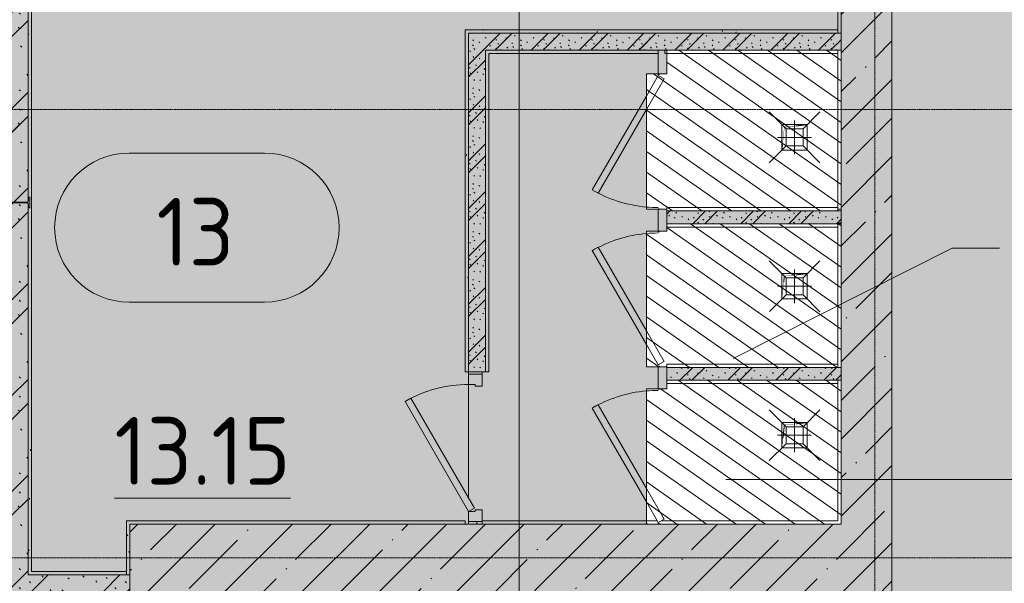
# Model space of a CAD drawing. Header units: millimetres. Extents: x -10358 to 171177, y -7314 to 134351.
# Tile 104 of 206: x 126620 to 132434, y 11550 to 14880. Entities that reach past the tile are written whole.
import ezdxf

# ---------------------------------------------------------------- set-up
doc = ezdxf.new("R2010")
doc.units = ezdxf.units.MM
doc.linetypes.add('3_ Штрих_ 1 х 1 мм', pattern=[2, 1, -1])
doc.linetypes.add('4_ Штрихпунктир_ 10 х 2 мм', pattern=[14, 10, -2, 0, -2])
for name, color, linetype, lineweight in [('A-AREA-IDEN', 7, 'Continuous', 5), ('A-DETL', 7, 'Continuous', 15), ('A-DETL-GENF', 7, 'Continuous', 13), ('A-DOOR', 7, 'Continuous', 13), ('A-DOOR-FRAM', 7, 'Continuous', 13), ('A-FLOR', 7, 'Continuous', 13), ('A-WALL', 7, 'Continuous', 13), ('A-WALL-PATT', 7, 'Continuous', 13), ('I-WALL', 7, 'Continuous', 13), ('M-EQPM', 7, 'Continuous', 13), ('P-SANR-FIXT', 7, 'Continuous', 13), ('S-COLS', 7, 'Continuous', 15), ('S-GRID', 7, 'Continuous', 5)]:
    doc.layers.add(name, color=color, linetype=linetype, lineweight=lineweight)
doc.styles.add('GOST Common_2', font='GOST_Common.ttf', dxfattribs={"height": 400})
pattern_1 = [(0, (0, 0), (406.4, 101.6), [6.706, -298.094, 6.706, -298.094, -1625.6]), (0, (0, 0), (406.4, 101.6), [-609.6, 6.706, -602.894, 6.706, -298.094, -711.2]), (0, (0, 0), (406.4, 101.6), [-1524, 6.706, -196.494, 6.706, -501.294]), (120, (152.4, 50.8), (-291.18818, 301.152724), [6.706, -298.094, 6.706, -298.094, -1625.6]), (120, (152.4, 50.8), (-291.18818, 301.152724), [-609.6, 6.706, -602.894, 6.706, -298.094, -711.2]), (120, (152.4, 50.8), (-291.18818, 301.152724), [-1524, 6.706, -196.494, 6.706, -501.294]), (240, (203.2, 254), (-115.21182, -402.752724), [6.706, -298.094, 6.706, -298.094, -1625.6]), (240, (203.2, 254), (-115.21182, -402.752724), [-609.6, 6.706, -602.894, 6.706, -298.094, -711.2]), (240, (203.2, 254), (-115.21182, -402.752724), [-1524, 6.706, -196.494, 6.706, -501.294])]
pattern_2 = [(45, (0, 0), (-228.0985, 228.0985), []), (45, (228.1, 0), (-228.0985, 228.0985), [403.225, -80.645, 6.706, -73.939])]
pattern_3 = [(135, (300.56, 377.28), (-565.6854, 6e-14), [10, -790]), (135, (349.8, 474.73), (-565.6854, 6e-14), [10, -790]), (135, (423.93, 473.06), (-565.6854, 6e-14), [10, -790]), (135, (229.92, 447.9), (-565.6854, 6e-14), [10, -790]), (135, (155.08, 447.9), (-565.6854, 6e-14), [10, -790]), (135, (114.9, 369.03), (-565.6854, 6e-14), [10, -790]), (135, (132.43, 285.8), (-565.6854, 6e-14), [10, -790]), (135, (214.66, 322), (-565.6854, 6e-14), [10, -790]), (135, (198.16, 261.88), (-565.6854, 6e-14), [10, -790]), (135, (45.2, 272.9), (-565.6854, 6e-14), [10, -790]), (135, (42.32, 336.16), (-565.6854, 6e-14), [10, -790]), (135, (92.26, 192.24), (-565.6854, 6e-14), [10, -790]), (135, (7.07, 149.2), (-565.6854, 6e-14), [10, -790]), (135, (80.6, 95.1), (-565.6854, 6e-14), [10, -790]), (135, (79.53, 36.94), (-565.6854, 6e-14), [10, -790]), (135, (153.87, 74.56), (-565.6854, 6e-14), [10, -790]), (135, (228.35, 124.8), (-565.6854, 6e-14), [10, -790]), (135, (279.75, 180.4), (-565.6854, 6e-14), [10, -790]), (135, (282.9, 31.63), (-565.6854, 6e-14), [10, -790]), (135, (377.38, 53.45), (-565.6854, 6e-14), [10, -790]), (135, (352.28, 102.7), (-565.6854, 6e-14), [10, -790]), (135, (354.05, 0), (-565.6854, 6e-14), [10, -790]), (135, (553.23, 16.45), (-565.6854, 6e-14), [10, -790]), (135, (542.38, 63.45), (-565.6854, 6e-14), [10, -790]), (135, (536.58, 239.3), (-565.6854, 6e-14), [10, -790]), (135, (475.85, 203.9), (-565.6854, 6e-14), [10, -790]), (135, (475.85, 316.54), (-565.6854, 6e-14), [10, -790]), (135, (520.8, 408.7), (-565.6854, 6e-14), [10, -790]), (135, (551.1, 470.8), (-565.6854, 6e-14), [10, -790]), (135, (235.25, 537.93), (-565.6854, 6e-14), [10, -790]), (135, (407.25, 547.65), (-565.6854, 6e-14), [10, -790]), (135, (94.5, 558.6), (-565.6854, 6e-14), [10, -790]), (135, (46.4, 532.3), (-565.6854, 6e-14), [10, -790]), (135, (85.56, 465.04), (-565.6854, 6e-14), [10, -790]), (135, (355.53, 181.14), (-565.6854, 6e-14), [10, -790]), (135, (362.23, 243.6), (-565.6854, 6e-14), [10, -790]), (135, (413.45, 344.1), (-565.6854, 6e-14), [10, -790]), (135, (286.3, 273.25), (-565.6854, 6e-14), [10, -790]), (135, (423.02, 263.72), (-565.6854, 6e-14), [10, -790]), (135, (162.94, 190.2), (-565.6854, 6e-14), [10, -790]), (135, (470.25, 120.93), (-565.6854, 6e-14), [10, -790]), (135, (484.48, 9.78), (-565.6854, 6e-14), [10, -790]), (45, (0, 212.13), (-565.6854, 0), []), (45, (212.13, 0), (-565.6854, 0), []), (45, (353.55, 0), (-565.6854, 0), []), (45, (0, 353.55), (-565.6854, 0), [])]
pattern_4 = [(135, (150.28, 188.64), (-282.8427, 3e-14), [6.706, -393.294]), (135, (174.9, 237.36), (-282.8427, 3e-14), [6.706, -393.294]), (135, (211.96, 236.53), (-282.8427, 3e-14), [6.706, -393.294]), (135, (114.96, 223.96), (-282.8427, 3e-14), [6.706, -393.294]), (135, (77.54, 223.96), (-282.8427, 3e-14), [6.706, -393.294]), (135, (57.44, 184.52), (-282.8427, 3e-14), [6.706, -393.294]), (135, (66.21, 142.9), (-282.8427, 3e-14), [6.706, -393.294]), (135, (107.33, 161), (-282.8427, 3e-14), [6.706, -393.294]), (135, (99.08, 130.94), (-282.8427, 3e-14), [6.706, -393.294]), (135, (22.6, 136.46), (-282.8427, 3e-14), [6.706, -393.294]), (135, (21.16, 168.08), (-282.8427, 3e-14), [6.706, -393.294]), (135, (46.13, 96.12), (-282.8427, 3e-14), [6.706, -393.294]), (135, (3.54, 74.6), (-282.8427, 3e-14), [6.706, -393.294]), (135, (40.3, 47.56), (-282.8427, 3e-14), [6.706, -393.294]), (135, (39.77, 18.47), (-282.8427, 3e-14), [6.706, -393.294]), (135, (76.94, 37.28), (-282.8427, 3e-14), [6.706, -393.294]), (135, (114.18, 62.4), (-282.8427, 3e-14), [6.706, -393.294]), (135, (139.87, 90.2), (-282.8427, 3e-14), [6.706, -393.294]), (135, (141.44, 15.82), (-282.8427, 3e-14), [6.706, -393.294]), (135, (188.69, 26.73), (-282.8427, 3e-14), [6.706, -393.294]), (135, (176.14, 51.36), (-282.8427, 3e-14), [6.706, -393.294]), (135, (177.03, 0), (-282.8427, 3e-14), [6.706, -393.294]), (135, (276.61, 8.22), (-282.8427, 3e-14), [6.706, -393.294]), (135, (271.19, 31.72), (-282.8427, 3e-14), [6.706, -393.294]), (135, (268.29, 119.65), (-282.8427, 3e-14), [6.706, -393.294]), (135, (237.92, 101.95), (-282.8427, 3e-14), [6.706, -393.294]), (135, (237.92, 158.27), (-282.8427, 3e-14), [6.706, -393.294]), (135, (260.4, 204.35), (-282.8427, 3e-14), [6.706, -393.294]), (135, (275.54, 235.4), (-282.8427, 3e-14), [6.706, -393.294]), (135, (117.62, 268.96), (-282.8427, 3e-14), [6.706, -393.294]), (135, (203.62, 273.83), (-282.8427, 3e-14), [6.706, -393.294]), (135, (47.24, 279.3), (-282.8427, 3e-14), [6.706, -393.294]), (135, (23.2, 266.16), (-282.8427, 3e-14), [6.706, -393.294]), (135, (42.78, 232.52), (-282.8427, 3e-14), [6.706, -393.294]), (135, (177.76, 90.57), (-282.8427, 3e-14), [6.706, -393.294]), (135, (181.12, 121.8), (-282.8427, 3e-14), [6.706, -393.294]), (135, (206.73, 172.06), (-282.8427, 3e-14), [6.706, -393.294]), (135, (143.14, 136.62), (-282.8427, 3e-14), [6.706, -393.294]), (135, (211.51, 131.86), (-282.8427, 3e-14), [6.706, -393.294]), (135, (81.47, 95.1), (-282.8427, 3e-14), [6.706, -393.294]), (135, (235.13, 60.46), (-282.8427, 3e-14), [6.706, -393.294]), (135, (242.24, 4.89), (-282.8427, 3e-14), [6.706, -393.294]), (45, (0, 106.07), (-282.8427, 0), []), (45, (106.07, 0), (-282.8427, 0), []), (45, (176.78, 0), (-282.8427, 0), []), (45, (0, 176.78), (-282.8427, 0), [])]

# ---------------------------------------------------------------- blocks, each defined once
blk = doc.blocks.new('Наметкина 10_РД_АР_П_Отделка_R21_rvt-1-Маркировочный план-схема -1 этажа на отм_-5_600')
at = {"layer": 'A-WALL-PATT', "lineweight": 5}
h = blk.add_hatch(dxfattribs=at)
h.set_pattern_fill('FP_16', color=256, style=0, pattern_type=2)
h.set_pattern_definition(pattern_1)
h.paths.add_polyline_path([(126670.5, 13804.6), (126672.7, 13809.9), (126672.7, 13832), (126680, 13832), (126679.9, 13768), (126672.7, 13768), (126670.6, 13803.7)])
h.paths.add_polyline_path([(126670, 11620), (126690, 11620), (126690, 16000), (126670, 16000), (126670, 12330.4)])
h = blk.add_hatch(dxfattribs=at)
h.set_pattern_fill('FP_16', color=256, style=0, pattern_type=2)
h.set_pattern_definition(pattern_1)
h.paths.add_polyline_path([(131450, 14800), (131470, 14800), (131470, 16000), (131450, 16000), (131450, 14820)])
h = blk.add_hatch(dxfattribs=at)
h.set_pattern_fill('FP_16', color=256, style=0, pattern_type=2)
h.set_pattern_definition(pattern_1)
h.paths.add_polyline_path([(129270, 12800), (129270, 14820), (129250, 14820), (129250, 12800)])
h = blk.add_hatch(dxfattribs=at)
h.set_pattern_fill('FP_16', color=256, style=0, pattern_type=2)
h.set_pattern_definition(pattern_1)
h.paths.add_polyline_path([(129270, 14800), (131450, 14800), (131450, 14820), (129270, 14820)])
h = blk.add_hatch(dxfattribs=at)
h.set_pattern_fill('FP_16', color=256, style=0, pattern_type=2)
h.set_pattern_definition(pattern_1)
h.paths.add_polyline_path([(127270, 11600), (127269.8, 11920), (127250, 11920), (127250, 11600)])
at = {"layer": 'A-WALL'}
for p, q in [((126670, 16000), (126670, 13804.4)), ((131450, 16000), (131450, 14800)), ((131470, 14800), (131470, 16000)), ((126690, 11620), (126690, 15980)), ((129270, 14820), (129250, 14820)), ((129250, 14820), (129250, 12800)), ((131450, 14820), (129270, 14820)), ((129270, 12800), (129270, 14800)), ((129270, 14800), (131450, 14800)), ((131450, 14800), (131450, 14820)), ((131450, 14800), (131470, 14800)), ((130390, 14700), (129370, 14700)), ((129370, 14700), (129370, 14680)), ((129370, 14680), (129370, 12800)), ((129390, 14680), (130390, 14680)), ((129390, 12800), (129390, 14680)), ((130390, 14680), (130390, 14700)), ((130440, 14700), (130430, 14700)), ((130430, 14700), (130430, 14680)), ((130430, 14680), (130440, 14680)), ((131450, 14700), (130440, 14700)), ((130440, 14680), (131450, 14680)), ((131470, 14700), (131450, 14700)), ((131450, 14700), (131450, 13760)), ((131450, 14680), (131450, 14700)), ((131470, 13760), (131470, 14700)), ((126670, 13796.1), (126670, 11620)), ((131450, 13770), (130440, 13770)), ((130440, 13770), (130440, 13760)), ((130440, 13760), (130440, 13750)), ((130440, 13750), (131450, 13750)), ((131450, 13750.2), (131450, 13770)), ((131450, 13760), (131470, 13760)), ((131450, 13675), (130440, 13675)), ((130440, 13675), (130440, 13655)), ((131470, 13680), (131450, 13680)), ((131450, 13680), (131450, 13675)), ((131450, 13674.1), (131450, 12825.1)), ((131450, 13655), (131450, 13674.1)), ((131470, 13675), (131470, 13680)), ((131470, 12825), (131470, 13675)), ((130440, 13655), (131450, 13655)), ((129250, 12800), (129270, 12800)), ((129370, 12800), (129390, 12800)), ((131450, 12845), (130440, 12845)), ((130440, 12845), (130440, 12830)), ((130440, 12830), (130440, 12825)), ((130440, 12825), (131450, 12825)), ((131450, 12825.1), (131450, 12845)), ((131450, 12825), (131470, 12825)), ((131450, 12750), (130440, 12750)), ((130440, 12750), (130440, 12730)), ((131470, 12750), (131450, 12750)), ((131450, 12749), (131450, 11920)), ((131450, 12730), (131450, 12749)), ((131470, 11900), (131470, 12750)), ((130440, 12730), (131450, 12730)), ((127270, 11920), (127250, 11920)), ((127250, 11920), (127250, 11600)), ((129250, 11920), (127270, 11920)), ((129250, 11900), (129250, 11920)), ((130320, 11920), (129350, 11920)), ((130384.2, 11920), (130320, 11920)), ((131450, 11920), (130407.3, 11920)), ((127270, 11600), (127270, 11900)), ((127270, 11900), (129250, 11900)), ((129320, 11915), (129320, 11900)), ((129320, 11900), (130320, 11900)), ((130320, 11900), (131450, 11900)), ((131450, 11900), (131470, 11900)), ((126670, 11620), (126670, 11600)), ((126670, 11600), (127250, 11600)), ((127250, 11620), (126690, 11620)), ((127250, 11600), (127250, 11620)), ((127250, 11600), (127270, 11600))]:
    blk.add_line(p, q, dxfattribs=at)
blk = doc.blocks.new('АР_Дверь однопольная - 800х2100h_650__душевые-6019282-Маркировочный план-схема -1 этажа на отм_-5_600')
at = {"layer": 'A-DOOR'}
for p, q in [((-285.5, 415), (-305.5, 380.4)), ((268.8, 95), (-285.5, 415)), ((-305.5, 380.4), (188.8, 95)), ((188.8, 95), (370, -9.6)), ((390, 25), (268.8, 95)), ((370, -9.6), (390, 25))]:
    blk.add_line(p, q, dxfattribs=at)
at = {"layer": 'A-DOOR', "lineweight": 5}
for start, end in [(150, 174.83187), (174.83187, 180)]:
    blk.add_arc((390, 25), 780, start, end, dxfattribs=at)
at = {"layer": 'A-DOOR-FRAM'}
for p, q in [((-395, 25), (-400, 25)), ((-395, 20), (-400, 20)), ((395, 25), (400, 25)), ((395, 20), (400, 20))]:
    blk.add_line(p, q, dxfattribs=at)
blk = doc.blocks.new('АР_Дверь однопольная - 800х2100h_650__душевые-6019181-Маркировочный план-схема -1 этажа на отм_-5_600')
at = {"layer": 'A-DOOR'}
for p, q in [((285.5, 415), (-268.8, 95)), ((305.5, 380.4), (285.5, 415)), ((-188.8, 95), (305.5, 380.4)), ((-268.8, 95), (-390, 25)), ((-370, -9.6), (-188.8, 95)), ((-390, 25), (-370, -9.6))]:
    blk.add_line(p, q, dxfattribs=at)
at = {"layer": 'A-DOOR', "lineweight": 5}
for start, end in [(5.16813, 30), (360, 5.16813)]:
    blk.add_arc((-390, 25), 780, start, end, dxfattribs=at)
at = {"layer": 'A-DOOR-FRAM'}
for p, q in [((-395, 25), (-400, 25)), ((-395, 20), (-400, 20)), ((395, 25), (400, 25)), ((395, 20), (400, 20))]:
    blk.add_line(p, q, dxfattribs=at)
blk = doc.blocks.new('АР_Дверь однопольная - 900х2100h_750__служебные-4823609-Маркировочный план-схема -1 этажа на отм_-5_600')
at = {"layer": 'A-DOOR'}
for p, q in [((274.5, 425), (-375, 50)), ((294.5, 390.4), (274.5, 425)), ((-355, 15.4), (294.5, 390.4)), ((-375, 50), (-355, 15.4))]:
    blk.add_line(p, q, dxfattribs=at)
at = {"layer": 'A-DOOR', "lineweight": 5}
blk.add_arc((-375, 50), 750, 360, 30, dxfattribs=at)
at = {"layer": 'A-DOOR-FRAM'}
for p, q in [((-435, 50), (-450, 50)), ((-375, 50), (-435, 50)), ((-435, 50), (-435, -30)), ((-375, 10), (-375, 50)), ((-365, 10), (-375, 10)), ((-365, -30), (-365, 10)), ((375, 10), (365, 10)), ((365, 10), (365, -30)), ((435, 50), (375, 50)), ((375, 50), (375, 10)), ((435, -30), (435, 50)), ((435, 50), (450, 50)), ((-435, -30), (-450, -30)), ((-435, -30), (-365, -30)), ((365, -30), (435, -30)), ((435, -30), (450, -30))]:
    blk.add_line(p, q, dxfattribs=at)
blk = doc.blocks.new('АР_Канал вертикальный прямоугольный - ВК-5405369-Маркировочный план-схема -1 этажа на отм_-5_600')
at = {"layer": 'A-DETL-GENF', "linetype": '3_ Штрих_ 1 х 1 мм'}
for p, q in [((75, 75), (-75, 75)), ((-75, 75), (-75, -75)), ((75, 75), (-75, 75)), ((-75, 75), (-75, -75)), ((-75, -75), (-60, 60)), ((-75, -75), (-60, 60)), ((-60, 60), (75, 75)), ((-60, 60), (75, 75)), ((75, -75), (75, 75)), ((-75, -75), (75, -75))]:
    blk.add_line(p, q, dxfattribs=at)
at = {"layer": 'M-EQPM'}
for p, q in [((-75, -75), (-75, 75)), ((-75, 75), (75, 75)), ((75, 75), (75, -75)), ((75, -75), (-75, -75))]:
    blk.add_line(p, q, dxfattribs=at)
blk = doc.blocks.new('АР_Трап - 100-100-V124-Маркировочный план-схема -1 этажа на отм_-5_600')
at = {"layer": 'P-SANR-FIXT'}
for p, q in [((-50, 50), (-150, 150)), ((50, 50), (150, 150)), ((0, -100), (0, 100)), ((-100, 0), (100, 0)), ((-50, -50), (-50, 50)), ((50, 50), (-50, 50)), ((50, -50), (50, 50)), ((-50, -50), (-150, -150)), ((-50, -50), (50, -50)), ((50, -50), (150, -150))]:
    blk.add_line(p, q, dxfattribs=at)
blk = doc.blocks.new('АР_Трап - 100-100-V146-Маркировочный план-схема -1 этажа на отм_-5_600')
at = {"layer": 'P-SANR-FIXT'}
for p, q in [((-50, 50), (-150, 150)), ((50, 50), (150, 150)), ((0, -100), (0, 100)), ((-100, 0), (100, 0)), ((-50, -50), (-50, 50)), ((50, 50), (-50, 50)), ((50, -50), (50, 50)), ((-50, -50), (-148.8, -148.8)), ((-50, -50), (50, -50)), ((50, -50), (150, -150))]:
    blk.add_line(p, q, dxfattribs=at)
blk = doc.blocks.new('А-Двутавр_12 - Двутавр_12К-7378908-Маркировочный план-схема -1 этажа на отм_-5_600')
at = {"layer": 'S-COLS'}
for p, q in [((32, 120), (-32, 120)), ((-32, 120), (-32, 112.7)), ((32, 112.7), (32, 120)), ((-32, 112.7), (-9.9, 112.7)), ((-2.4, 105.2), (-2.4, 14.8)), ((2.4, 14.8), (2.4, 105.2)), ((9.9, 112.7), (32, 112.7)), ((-9.9, 7.3), (-32, 7.3)), ((-32, 7.3), (-32, 0)), ((-32, 0), (32, 0)), ((32, 7.3), (9.9, 7.3)), ((32, 0), (32, 7.3))]:
    blk.add_line(p, q, dxfattribs=at)
for centre, start, end in [((-9.9, 105.2), 0, 90), ((9.9, 105.2), 90, 180), ((-9.9, 14.8), 270, 0), ((9.9, 14.8), 180, 270)]:
    blk.add_arc(centre, 7.5, start, end, dxfattribs=at)
blk = doc.blocks.new('Марка помещения _Номер_ - 2 мм-68851-Маркировочный план-схема -1 этажа на отм_-5_600')
at = {"layer": 'A-AREA-IDEN'}
for p, q in [((-2.027, 2.21), (1.973, 2.21)), ((-2.027, -2.19), (1.973, -2.19))]:
    blk.add_line(p, q, dxfattribs=at)
for centre, start, end in [((-2.027, 0.01), 90, 270), ((1.973, 0.01), 270, 90)]:
    blk.add_arc(centre, 2.2, start, end, dxfattribs=at)

msp = doc.modelspace()

# ---------------------------------------------------------------- hatches: boundary and pattern name
at = {"layer": 'A-DETL-GENF', "lineweight": 5, "true_color": 0x808080}
h = msp.add_hatch(dxfattribs=at)
h.set_pattern_fill('FP_17', color=8, style=0, pattern_type=2)
h.set_pattern_definition([(145, (0, 0), (-57.357644, -81.915204), [])])
h.paths.add_polyline_path([(130440, 11900), (131470, 11900), (131470, 12750), (130440, 12750), (130440, 12700), (130320, 12700), (130320, 11900), (130424.6, 11900)])
h.paths.add_polyline_path([(130440, 12825), (131470, 12825), (131470, 13675), (130440, 13675), (130440, 13630), (130320, 13630), (130320, 12830), (130440, 12830)])
h.paths.add_polyline_path([(131116.4, 13750), (131470, 13750), (131470, 14700), (130440, 14699.8), (130440, 14560), (130320, 14560), (130320, 13760), (130440, 13760), (130440, 13750)])
h.paths.add_polyline_path([(130440, 17700), (131470, 17700), (131470, 18650), (130440, 18650), (130440, 18600), (130320, 18600), (130320, 17800), (130440, 17800), (130440, 17720)])
h.paths.add_polyline_path([(131470, 18725), (131470, 19675), (130440, 19675), (130440, 19600), (130320, 19600), (130320, 18800), (130440, 18800), (130440, 18725), (131456.5, 18725)])
h.paths.add_polyline_path([(131463.2, 19750), (131470, 19750), (131470, 20800), (130440, 20800), (130440, 20600), (130320, 20600), (130320, 19800), (130440, 19800), (130440, 19750), (131450, 19750)])
h.paths.add_polyline_path([(131116.4, 20900), (131470, 20900), (131470, 22035), (130440, 22035), (130440, 21925), (130320, 21925), (130320, 21125), (130440, 21125), (130440, 20900)])
h.paths.add_polyline_path([(131470, 22150), (131470, 23090), (130440, 23090), (130440, 22975), (130320, 22975), (130320, 22175), (130440, 22175), (130440, 22150), (131458.5, 22150)])
h.paths.add_polyline_path([(131120, 23165), (131470, 23165), (131470, 24125), (130440, 24125), (130440, 24025), (130320, 24025), (130320, 23225), (130440, 23225), (130440, 23165), (131116.4, 23165)])
h.paths.add_polyline_path([(125195.4, 32000), (125320, 32000), (125320, 32070), (125520, 32070), (125520, 33100), (124425, 33100), (124425, 32070), (124520, 32070), (124520, 32000), (124614.5, 32000)])
h.paths.add_polyline_path([(124320, 32000), (124330, 32000), (124330, 32070), (124350, 32071.8), (124350, 33100), (123440, 33100), (123440, 32070), (123530, 32070), (123530, 32000), (124285.4, 32000)])
h.paths.add_polyline_path([(123225.4, 32000), (123350, 32000), (123350, 32070), (123365, 32070), (123365, 33100), (122455, 33100), (122455, 32070), (122550, 32070), (122550, 32000), (122740.1, 32000)])
h.paths.add_polyline_path([(122370, 32000), (122370, 32070), (122380, 32070), (122380, 33100), (121470, 33100), (121470, 32070), (121570, 32070), (121570, 32000), (122360, 32000)])
h.paths.add_polyline_path([(126486.3, 41038.4), (127220, 41038.4), (127220, 42788.4), (125545, 42788.4), (125545, 41038.4), (126454.9, 41038.4)])
h.paths.add_polyline_path([(19375, 43200), (21000, 43200), (21000, 44300), (20325, 44300), (20325, 44800), (19250, 44800), (19250, 43200), (19355, 43200)])
h.paths.add_polyline_path([(34325, 43245), (34923.4, 43246.6), (34923.4, 44280), (33775, 44280), (33775, 43245), (33907.5, 43245)])
h.paths.add_polyline_path([(108528.4, 44153.4), (109460, 44153.4), (109460, 45903.4), (107785, 45903.4), (107785, 44153.4)])
h.paths.add_polyline_path([(7180, 44740), (7200, 44740), (7200, 46490), (6100, 46490), (6100, 44740), (7040, 44740)])
h.paths.add_polyline_path([(123420, 47063.4), (123420, 48400), (122170, 48400), (122170, 47063.4), (123400, 47063.4)])
h.paths.add_polyline_path([(21150, 52800), (22025, 52800), (22025, 54550), (20275, 54550), (20275, 52800), (21090, 52800)])
h.paths.add_polyline_path([(125380, 53538.4), (127055, 53538.4), (127055, 55288.4), (125380, 55288.4), (125380, 54200)])
h.paths.add_polyline_path([(121065, 53538.4), (121065, 55288.4), (119390, 55288.4), (119390, 53538.4), (120270, 53538.4)])
h.paths.add_polyline_path([(113505, 53538.4), (115180, 53538.4), (115180, 55288.4), (113505, 55288.4), (113505, 53603.3)])
h.paths.add_polyline_path([(145075, 60500), (146145, 60500), (146145, 62225), (145075, 62225), (145075, 62100), (144395, 62100), (144395, 60500)])
h.paths.add_polyline_path([(7350, 61250), (7510, 61250), (7510, 62630), (7350, 62630), (7350, 63000), (6354.7, 63000), (6352.9, 62620), (6302.7, 62620), (6307.2, 62627.8), (6100, 62630), (6100, 61250), (7300, 61250)])
h.paths.add_polyline_path([(107840.3, 64938.4), (109460, 64938.4), (109460, 66688.4), (107785, 66688.4), (107785, 64938.4)])
h.paths.add_polyline_path([(48600, 68900), (49975, 68900), (49975, 70650), (48225, 70650), (48225, 68900)])
h.paths.add_polyline_path([(131116.4, 70675), (132225, 70675), (132225, 72425), (130867.5, 72425), (130867.5, 70675)])
h.paths.add_polyline_path([(125770, 70675), (127135, 70675), (127135, 72425), (125385, 72425), (125385, 70675)])
h.paths.add_polyline_path([(113405, 70688.4), (115080, 70688.4), (115080, 72438.4), (113405, 72438.4), (113405, 71111.7)])
h.paths.add_polyline_path([(15400, 77150), (16125, 77150), (16125, 78400), (14375, 78400), (14375, 77150)])
h.paths.add_polyline_path([(127270, 77350), (127860, 77350), (127860, 78375), (126110, 78375), (126110, 77350), (127260, 77350)])
h.paths.add_polyline_path([(145076.9, 80125), (146175, 80125), (146175, 81875), (145075, 81875), (145075, 80125)])
h.paths.add_polyline_path([(118020, 80850), (118670, 80850), (118670, 81920), (117295, 81920), (117295, 80850)])
h.paths.add_polyline_path([(100403.3, 82725), (101625, 82725), (101625, 84475), (99875, 84475), (99875, 82725), (99908.8, 82725)])
h.paths.add_polyline_path([(142220, 84375), (142220, 86125), (141120, 86125), (141120, 84375)])
h.paths.add_polyline_path([(17425, 93330), (18875, 93330), (18875, 95080), (17125, 95080), (17125, 93330), (17175, 93330)])
h.paths.add_polyline_path([(3100, 93330), (4850, 93330), (4850, 95080), (3100, 95080), (3100, 93595)])
h.paths.add_polyline_path([(139145, 94100), (139145, 95850), (137395, 95850), (137395, 94100), (138420, 94100)])
h.paths.add_polyline_path([(123745, 94100), (123745, 95850), (121995, 95850), (121995, 94100), (122740.1, 94100)])
h.paths.add_polyline_path([(111345, 94100), (111345, 95850), (109595, 95850), (109595, 94100), (110726.4, 94100)])
h.paths.add_polyline_path([(47353.4, 101150), (48280, 101150), (48280, 102700), (46600, 102700), (46600, 102075), (46700, 102075), (46700, 101150)])
h.paths.add_polyline_path([(64875, 101550), (64900, 101550), (64900, 102700), (63200, 102700), (63200, 101550), (64106, 101550)])
h.paths.add_polyline_path([(53020, 103865), (54480, 103865), (54480, 105615), (53000, 105615), (53000, 103865)])
h.paths.add_polyline_path([(62696.1, 108325), (63075, 108325), (63075, 109000), (62800, 109000), (62800, 109400), (63075, 109400), (63074.6, 110075), (61325, 110075), (61325, 108325), (62200, 108325)])
h.paths.add_polyline_path([(48725, 108325), (50475, 108325), (50475, 110075), (48725, 110075), (48725, 109400), (48800, 109400), (48800, 109000), (48725, 109000), (48725, 108815.6)])
h.paths.add_polyline_path([(128375, 109025), (128375, 110775), (126625, 110775), (126625, 109025), (128324.3, 109025)])
h.paths.add_polyline_path([(111100, 109025), (112175, 109025), (112175, 110775), (110425, 110775), (110425, 109025)])
h.paths.add_polyline_path([(86125, 109025), (87875, 109025), (87875, 110775), (86125, 110775), (86125, 109106.9)])
h.paths.add_polyline_path([(32800, 109025), (33380, 109025), (33380, 110775), (31630, 110775), (31630, 109025), (32580, 109025)])
h.paths.add_polyline_path([(9575, 109025), (9575, 110775), (7825, 110775), (7825, 109025)])
h.paths.add_polyline_path([(54965, 121680), (54965, 123430), (53215, 123430), (53215, 121680), (53830, 121680)])
at = {"layer": 'A-DETL-GENF', "true_color": 0xffffff}
h = msp.add_hatch(color=7, dxfattribs=at)
h.paths.add_polyline_path([(104300, -900), (133020, -900), (133020, 33900), (143920, 33900), (143920, 61561.8), (102310, 61561.8), (102310, 35400), (102285, 35400), (102285, 35550), (102135, 35550), (102135, 35400), (102110, 35400), (102110, 61561.8), (98370, 61561.8), (98370, 58200.1), (98170, 58200.1), (98170, 61561.8), (95628.4, 61561.8), (95628.4, 34000), (104300, 34000), (104300, -100)])
h.paths.add_polyline_path([(130320, 11900), (130320, 12700), (130440, 12700), (130440, 12750), (131470, 12750), (131470, 11900), (130440, 11900)])
h.paths.add_polyline_path([(131470, 12825), (130440, 12825), (130440, 12830), (130320, 12830), (130320, 13630), (130440, 13630), (130440, 13675), (131470, 13675), (131470, 12830)])
h.paths.add_polyline_path([(131116.4, 13750), (130440, 13750), (130440, 13760), (130320, 13760), (130320, 14560), (130440, 14560), (130440, 14700), (131470, 14700), (131470, 13750)])
h.paths.add_polyline_path([(113170, 15800), (112970, 15800), (112970, 37800), (108900, 37800), (108900, 38000), (113170, 38000), (113170, 17169.3)])
h.paths.add_polyline_path([(113145, 15825), (113145, 15975), (112995, 15975), (112995, 15825)])
h.paths.add_polyline_path([(128913, 16161), (128905.2, 16165.5), (128903, 16206), (128897.7, 16208.2), (128803, 16206), (128800.8, 16200.7), (128800.8, 16165.5), (128793, 16161), (128793, 16213), (128913, 16213), (128913, 16181.9)])
h.paths.add_polyline_path([(130440, 17700), (130440, 17800), (130320, 17800), (130320, 18600), (130440, 18600), (130440, 18650), (131470, 18650), (131470, 17700), (131116.4, 17700)])
h.paths.add_polyline_path([(129360, 17898), (129352.2, 17902.5), (129350, 17943), (129344.7, 17945.2), (129250, 17943), (129247.8, 17937.7), (129247.8, 17902.5), (129240, 17898), (129240, 17950), (129360, 17948.8), (129360, 17918.9)])
h.paths.add_polyline_path([(131116.4, 18725), (130440, 18725), (130440, 18800), (130320, 18800), (130320, 19600), (130440, 19600), (130440, 19675), (131470, 19675), (131470, 18725), (131424.8, 18725)])
h.paths.add_polyline_path([(131470, 19750), (130440, 19750), (130440, 19800), (130320, 19800), (130320, 20600), (130440, 20600), (130440, 20800), (131470, 20800), (131470, 19800)])
h.paths.add_polyline_path([(131116.4, 20900), (130440, 20900), (130440, 21125), (130320, 21125), (130320, 21925), (130440, 21925), (130440, 22035), (131470, 22035), (131470, 20900), (131372.5, 20900)])
h.paths.add_polyline_path([(131470, 22150), (130440, 22150), (130440, 22175), (130320, 22175), (130320, 22975), (130440, 22975), (130440, 23090), (131470, 23090), (131470, 22175)])
h.paths.add_polyline_path([(130457.1, 23165), (130440, 23165), (130440, 23225), (130320, 23225), (130320, 24025), (130440, 24025), (130440, 24125), (131470, 24125), (131470, 23165), (131116.4, 23165)])
h.paths.add_polyline_path([(129250, 23875), (129240, 23875), (129240, 23927), (129247.8, 23922.5), (129250, 23882), (129255.3, 23879.8), (129350, 23882), (129352.2, 23887.3), (129354.2, 23923.7), (129360, 23927), (129360, 23875), (129252.9, 23875)])
h.paths.add_polyline_path([(121707.7, 30870), (121668, 30870), (121672.5, 30877.8), (121713, 30880), (121715.2, 30885.3), (121713, 30980), (121707.7, 30982.2), (121671.3, 30984.2), (121668, 30990), (121720, 30990), (121720, 30870), (121713, 30870)])
h.paths.add_polyline_path([(124520, 32000), (124520, 32070), (124425, 32070), (124425, 33100), (125520, 33100), (125520, 32070), (125320, 32070), (125320, 32000), (124614.5, 32000)])
h.paths.add_polyline_path([(121664.5, 32000), (121570, 32000), (121570, 32070), (121470, 32070), (121470, 33100), (122380, 33100), (122380, 32070), (122370, 32070), (122370, 32000), (122066.7, 32000)])
h.paths.add_polyline_path([(123305.4, 32000), (122550, 32000), (122550, 32070), (122455, 32070), (122455, 33100), (123365, 33100), (123365, 32070), (123350, 32070), (123350, 32000), (123340, 32000)])
h.paths.add_polyline_path([(124322, 32000), (123530, 32000), (123530, 32070), (123440, 32070), (123440, 33100), (124350, 33100), (124350, 32070), (124330, 32070), (124330, 32000)])
h.paths.add_polyline_path([(121220, 35000), (121220, 35000), (120808.3, 35000)])
h.paths.add_polyline_path([(113145, 37825), (113145, 37975), (112995, 37975), (112995, 37825)])
h.paths.add_polyline_path([(132505, 39135), (132305, 39135), (132305, 61215), (132505, 61215), (132505, 46202.2)])
h.paths.add_polyline_path([(127398.3, 39190.7), (127286, 39243), (127355.8, 39392.8), (126966.1, 39574.5), (126966.1, 39962.1), (126904.7, 39962.1), (126904.7, 39673), (126780.8, 39673), (126780.8, 39985.7), (126552.4, 39985.7), (126537.5, 39956), (126514.1, 39930), (126486.3, 39911.7), (126456.8, 39901.2), (126420, 39898.8), (126391, 39903.7), (126360.6, 39917.2), (126334.6, 39937.9), (126314.7, 39964.5), (126302.1, 39995.2), (126297.7, 40028.2), (126302.1, 40062.4), (126314.7, 40093.4), (126334.6, 40120.1), (126360.6, 40140.9), (126391, 40154.4), (126421.7, 40160), (126454.9, 40157.6), (126488.1, 40145.7), (126514.1, 40128.6), (126797.1, 40128.6), (126832.2, 40191.7), (126886.7, 40256.9), (126930.7, 40296.7), (126991.4, 40335.8), (127057.7, 40364.4), (127139.9, 40382.7), (127202.8, 40387.2), (127271.7, 40381.3), (127341.7, 40363.5), (127407.8, 40334.6), (127468.4, 40295.1), (127521.6, 40246.4), (127566.2, 40189.6), (127604.2, 40116.9), (127626.8, 40046.7), (127637.3, 39987.1), (127638, 39914.9), (127626.8, 39843.5), (127598.4, 39763.8), (127566.2, 39705), (127527.2, 39653.4), (127474.8, 39603.6), (127415.1, 39563.1), (127349.5, 39532.9), (127513.7, 39438.1), (127492.5, 39392.8)])
h.paths.add_polyline_path([(127192.7, 39625.4), (127263.6, 39632.8), (127325, 39652.2), (127372.5, 39676.5), (127421.9, 39715.7), (127468.4, 39773.9), (127493.4, 39819), (127512.7, 39879.1), (127519.9, 39941.8), (127512.7, 40011.6), (127493.4, 40072.8), (127462.8, 40128.5), (127429.1, 40170.8), (127372.2, 40216.3), (127315.3, 40245.4), (127265.5, 40261.2), (127199.8, 40268), (127139.9, 40262.9), (127079.3, 40245.4), (127023.3, 40216.3), (126974, 40176.9), (126933.4, 40128.6), (127070, 40128.6), (127070, 39652.2), (127130, 39632.8), (127149.4, 39630.5)])
h.paths.add_polyline_path([(127202.8, 41038.4), (125545, 41038.4), (125545, 42788.4), (127220, 42788.4), (127220, 41038.4)])
h.paths.add_polyline_path([(109460, 44153.4), (107785, 44153.4), (107785, 45903.4), (109460, 45903.4), (109460, 44285)])
h.paths.add_polyline_path([(122170, 47063.4), (122170, 48400), (123420, 48400), (123420, 47063.4), (122740.1, 47063.4)])
h.paths.add_polyline_path([(132375, 49325), (132480, 49325), (132480, 49475), (132330, 49475), (132330, 49325)])
h.paths.add_polyline_path([(125770, 53538.4), (125380, 53538.4), (125380, 55288.4), (127055, 55288.4), (127055, 53538.4), (125884.2, 53538.4)])
h.paths.add_polyline_path([(113530.6, 53538.4), (113505, 53538.4), (113505, 55288.4), (115180, 55288.4), (115180, 53538.4), (114382.5, 53538.4)])
h.paths.add_polyline_path([(120270, 53538.4), (119390, 53538.4), (119390, 55288.4), (121065, 55288.4), (121065, 53538.4)])
h.paths.add_polyline_path([(97870, 58200), (97870.1, 58207), (97878, 58207), (97878, 58325), (97885, 58325), (97885, 58200)])
h.paths.add_polyline_path([(97805, 58200), (97805, 58325), (97812, 58325), (97812, 58207), (97820, 58207), (97820, 58200)])
at = {"layer": 'A-WALL-PATT', "lineweight": 5}
h = msp.add_hatch(dxfattribs=at)
h.set_pattern_fill('FP_1', color=256, style=0, pattern_type=2)
h.set_pattern_definition(pattern_2)
h.paths.add_polyline_path([(131470, 7850), (131770, 7850), (131770, 35400), (131470, 35400), (131470, 7859)])
h = msp.add_hatch(dxfattribs=at)
h.set_pattern_fill('FP_6', color=256, style=0, pattern_type=2)
h.set_pattern_definition(pattern_3)
h.paths.add_polyline_path([(126670, 11600), (126670, 13795.6), (126665.2, 13797.6), (126570, 13795.4), (126570, 11600)])
h.paths.add_polyline_path([(126574.8, 13802.4), (126670, 13804.6), (126670, 16000), (126570, 16000), (126570, 13804.4)])
h = msp.add_hatch(dxfattribs=at)
h.set_pattern_fill('FP_7', color=256, style=0, pattern_type=2)
h.set_pattern_definition(pattern_4)
h.paths.add_polyline_path([(129270, 14700), (131470, 14700), (131470, 14800), (129270, 14800), (129270, 14749.9)])
h = msp.add_hatch(dxfattribs=at)
h.set_pattern_fill('FP_7', color=256, style=0, pattern_type=2)
h.set_pattern_definition(pattern_4)
h.paths.add_polyline_path([(129370, 12800), (129370, 14700), (129270, 14700), (129270, 12800)])
h = msp.add_hatch(dxfattribs=at)
h.set_pattern_fill('FP_7', color=256, style=0, pattern_type=2)
h.set_pattern_definition(pattern_4)
h.paths.add_polyline_path([(131116.4, 13675), (131470, 13675), (131470, 13750), (130440, 13750), (130440, 13675)])
h = msp.add_hatch(dxfattribs=at)
h.set_pattern_fill('FP_7', color=256, style=0, pattern_type=2)
h.set_pattern_definition(pattern_4)
h.paths.add_polyline_path([(131470, 12750), (131470, 12825), (130440, 12825), (130440, 12750), (131116.4, 12750)])
h = msp.add_hatch(dxfattribs=at)
h.set_pattern_fill('FP_1', color=256, style=0, pattern_type=2)
h.set_pattern_definition(pattern_2)
h.paths.add_polyline_path([(129670.2, 11500), (129670.2, 11900), (127270, 11900), (127270, 11500), (129370, 11500)])
h = msp.add_hatch(dxfattribs=at)
h.set_pattern_fill('FP_1', color=256, style=0, pattern_type=2)
h.set_pattern_definition(pattern_2)
h.paths.add_polyline_path([(129670.2, 11500), (131470, 11500), (131470, 11900), (129670.2, 11900)])
h = msp.add_hatch(dxfattribs=at)
h.set_pattern_fill('FP_6', color=256, style=0, pattern_type=2)
h.set_pattern_definition(pattern_3)
h.paths.add_polyline_path([(125705.8, 11500), (127270, 11500), (127270, 11600), (123020, 11600), (123020, 11500), (125532.2, 11500)])

# ---------------------------------------------------------------- linework, layer by layer
at = {"layer": 'A-AREA-IDEN'}
for p, q in [((130833.5, 12878.2), (132125.8, 13530.3)), ((132125.8, 13530.3), (132405.2, 13530.3)), ((130789.8, 12164.4), (132702.3, 12164.4))]:
    msp.add_line(p, q, dxfattribs=at)
at = {"layer": 'A-DETL', "lineweight": 5}
for p, q in [((131470, 14700), (130440, 14700)), ((130440, 14700), (130440, 14560)), ((131470, 13750), (131470, 14700)), ((130440, 14560), (130320, 14560)), ((130320, 14560), (130320, 13760)), ((130320, 13760), (130440, 13760)), ((130440, 13760), (130440, 13750)), ((130440, 13750), (131470, 13750)), ((131470, 13675), (130440, 13675)), ((130440, 13675), (130440, 13630)), ((131470, 12825), (131470, 13675)), ((130440, 13630), (130320, 13630)), ((130320, 13630), (130320, 12830)), ((130320, 12830), (130440, 12830)), ((130440, 12830), (130440, 12825)), ((130440, 12825), (131470, 12825)), ((131470, 12750), (130440, 12750)), ((130440, 12750), (130440, 12700)), ((131470, 11900), (131470, 12750)), ((130440, 12700), (130320, 12700)), ((130320, 12700), (130320, 11900)), ((130320, 11900), (131470, 11900))]:
    msp.add_line(p, q, dxfattribs=at)
at = {"layer": 'A-FLOR'}
for p, q in [((129270, 12785), (129270, 12800)), ((129270, 12055), (129270, 12725)), ((129270, 11900), (129270, 11915))]:
    msp.add_line(p, q, dxfattribs=at)
at = {"layer": 'A-WALL'}
for p, q in [((131770, 7850), (131770, 35400)), ((131470, 17300), (131470, 11900)), ((131470, 11900), (127270, 11900)), ((127270, 11900), (127270, 11600))]:
    msp.add_line(p, q, dxfattribs=at)
at = {"layer": 'A-WALL', "lineweight": 15}
for p, q in [((130440, 14700), (130390, 14700)), ((130440, 13750), (130440, 13675)), ((130440, 12825), (130440, 12750))]:
    msp.add_line(p, q, dxfattribs=at)
at = {"layer": 'I-WALL'}
for p, q in [((126670, 13804.4), (126670, 16000)), ((131470, 14800), (129270, 14800)), ((129270, 14800), (129270, 12800)), ((129370, 14700), (130390, 14700)), ((129370, 12800), (129370, 14700)), ((130390, 14700), (130390, 14560)), ((130440, 14700), (131470, 14700)), ((130440, 14560), (130440, 14700)), ((130390, 14560), (130440, 14560)), ((126670, 11600), (126670, 13796.1)), ((130390, 13760), (130390, 13630)), ((130440, 13760), (130390, 13760)), ((130440, 13750), (130440, 13760)), ((131470, 13750), (130440, 13750)), ((130440, 13675), (131470, 13675)), ((130440, 13630), (130440, 13675)), ((130390, 13630), (130440, 13630)), ((129270, 12800), (129370, 12800)), ((130390, 12830), (130390, 12700)), ((130440, 12830), (130390, 12830)), ((130440, 12825), (130440, 12830)), ((131470, 12825), (130440, 12825)), ((130440, 12750), (131470, 12750)), ((130440, 12700), (130440, 12750)), ((130390, 12700), (130440, 12700)), ((127270, 11600), (126670, 11600)), ((127270, 11500), (127270, 11600))]:
    msp.add_line(p, q, dxfattribs=at)
at = {"layer": 'S-GRID', "linetype": '4_ Штрихпунктир_ 10 х 2 мм'}
for p, q in [((129570, -5714.2), (129570, 132751)), ((129570, -2719.3), (129570, 130388.4)), ((131670, -2719.3), (131670, 60921.2)), ((145575, 14350), (104974.8, 14350)), ((145575, 11700), (104974.8, 11700))]:
    msp.add_line(p, q, dxfattribs=at)

# ---------------------------------------------------------------- block references
at = {"lineweight": 5}
msp.add_blockref('Наметкина 10_РД_АР_П_Отделка_R21_rvt-1-Маркировочный план-схема -1 этажа на отм_-5_600', (0, 0), dxfattribs=at)
at = {"layer": 'A-AREA-IDEN', "xscale": 199.9999999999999, "yscale": 199.9999999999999, "zscale": 199.9999999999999}
msp.add_blockref('Марка помещения _Номер_ - 2 мм-68851-Маркировочный план-схема -1 этажа на отм_-5_600', (127671.6, 13649.7), dxfattribs=at)
at = {"layer": 'A-DOOR', "rotation": 90}
for name, p in [('АР_Дверь однопольная - 800х2100h_650__душевые-6019282-Маркировочный план-схема -1 этажа на отм_-5_600', (130415, 14160)), ('АР_Дверь однопольная - 800х2100h_650__душевые-6019181-Маркировочный план-схема -1 этажа на отм_-5_600', (130415, 13230)), ('АР_Дверь однопольная - 900х2100h_750__служебные-4823609-Маркировочный план-схема -1 этажа на отм_-5_600', (129320, 12350)), ('АР_Дверь однопольная - 800х2100h_650__душевые-6019181-Маркировочный план-схема -1 этажа на отм_-5_600', (130415, 12300))]:
    msp.add_blockref(name, p, dxfattribs=at)
at = {"layer": 'M-EQPM'}
for p in [(131195, 14185), (131195, 13305), (131195, 12425)]:
    msp.add_blockref('АР_Канал вертикальный прямоугольный - ВК-5405369-Маркировочный план-схема -1 этажа на отм_-5_600', p, dxfattribs=at)
at = {"layer": 'P-SANR-FIXT'}
for name, p in [('АР_Трап - 100-100-V124-Маркировочный план-схема -1 этажа на отм_-5_600', (131195, 14185)), ('АР_Трап - 100-100-V146-Маркировочный план-схема -1 этажа на отм_-5_600', (131195, 13305)), ('АР_Трап - 100-100-V124-Маркировочный план-схема -1 этажа на отм_-5_600', (131195, 12425))]:
    msp.add_blockref(name, p, dxfattribs=at)
at = {"layer": 'S-COLS', "rotation": 90.00000000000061}
msp.add_blockref('А-Двутавр_12 - Двутавр_12К-7378908-Маркировочный план-схема -1 этажа на отм_-5_600', (126680, 13800), dxfattribs=at)

# ---------------------------------------------------------------- texts
at = {"layer": 'A-AREA-IDEN', "char_height": 400, "attachment_point": 1, "style": 'GOST Common_2'}
for s, insert, width in [('13', (127427.5, 13827.1), 577.215), ('\\L13.15', (127179, 12532.4), 1314.767)]:
    msp.add_mtext(s, dxfattribs=dict(at, insert=insert, width=width))

doc.saveas('drawing.dxf')
